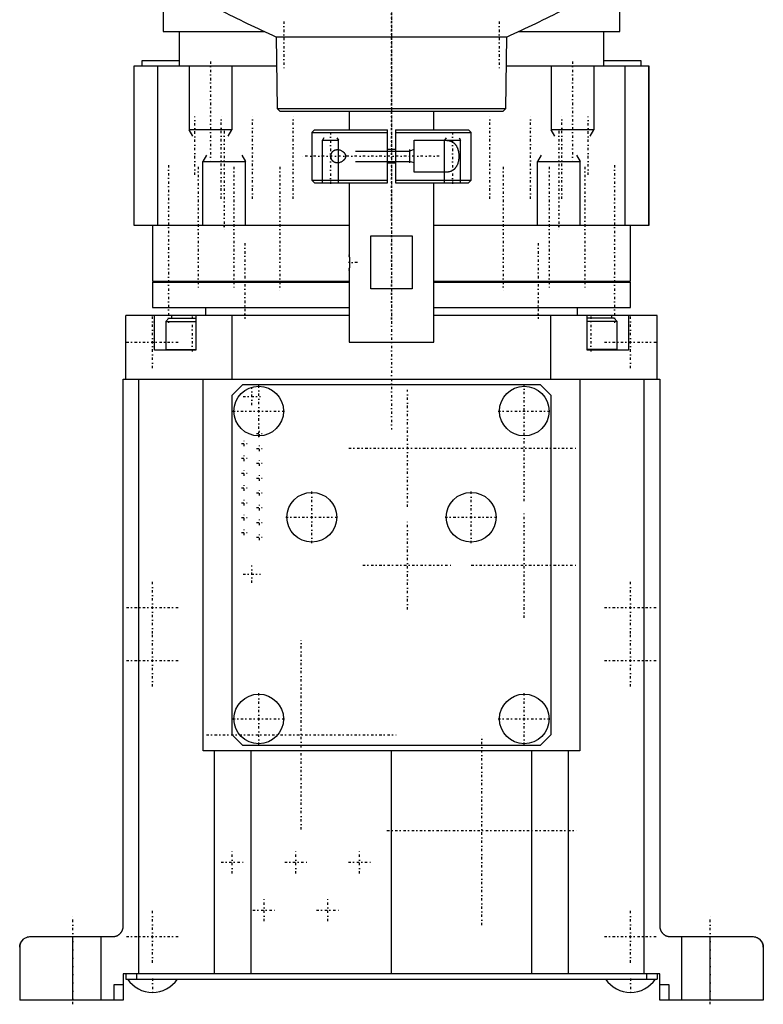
# Model space of a CAD drawing. Extents: x -70 to 70, y -1 to 546.
# Tile 1 of 3: x -70 to 70, y -1 to 185. Entities that reach past the tile are written whole.
import ezdxf

# ---------------------------------------------------------------- set-up
doc = ezdxf.new("R2010")
doc.units = 0
doc.linetypes.add('CENTER', pattern=[1.5, 0.45, -0.5, 0.05, -0.5])
for name, color, linetype in [('AM_0', 7, 'CONTINUOUS'), ('AM_10', 7, 'CONTINUOUS'), ('AM_7', 7, 'CENTER')]:
    doc.layers.add(name, color=color, linetype=linetype)

msp = doc.modelspace()

# ---------------------------------------------------------------- linework, layer by layer
at = {"layer": 'AM_0', "color": 7, "linetype": 'CONTINUOUS'}
for p, q in [((-43, 199.5), (-43, 182.5)), ((43, 182.5), (43, 199.5)), ((-43, 182.5), (-23.91, 182.5)), ((-40, 182.5), (-40, 176)), ((23.91, 182.5), (43, 182.5)), ((40, 176), (40, 182.5)), ((-21.74, 181.5), (-21.51, 168)), ((-21.74, 181.5), (21.74, 181.5)), ((21.51, 168), (21.74, 181.5)), ((-47, 177), (-47, 176)), ((-40.05, 177), (-47, 177)), ((47, 177), (40.05, 177)), ((47, 176), (47, 177)), ((-48.5, 176), (-48.5, 146)), ((-21.67, 176), (-48.5, 176)), ((-48.47, 146), (-48.47, 176)), ((-43.97, 146), (-43.97, 176)), ((48.5, 176), (21.67, 176)), ((43.97, 146), (43.97, 176)), ((48.47, 146), (48.47, 176)), ((48.5, 146), (48.5, 176)), ((-21.51, 168), (-21, 167.5)), ((-21.51, 168), (21.51, 168)), ((-21, 167.5), (21, 167.5)), ((-8, 167.5), (-8, 164)), ((8, 164), (8, 167.5)), ((21, 167.5), (21.51, 168)), ((-14.5, 164), (-15, 163.5)), ((-15, 163.5), (-15, 154.5)), ((-15, 163.5), (-0.75, 163.5)), ((-14.5, 164), (-0.75, 164)), ((-0.75, 154), (-0.75, 164)), ((0.75, 164), (14.5, 164)), ((0.75, 164), (0.75, 154)), ((0.75, 163.5), (15, 163.5)), ((15, 163.5), (14.5, 164)), ((15, 154.5), (15, 163.5)), ((4.25, 162), (10.2, 162)), ((4.25, 156), (4.25, 162)), ((0.75, 160.25), (-0.75, 160.25)), ((-0.75, 157.75), (0.75, 157.75)), ((10.2, 156), (4.25, 156)), ((-15, 154.5), (-14.5, 154)), ((-15, 154.5), (-0.75, 154.5)), ((-14.5, 154), (-0.75, 154)), ((-8, 154), (-8, 140.5)), ((0.75, 154.5), (15, 154.5)), ((0.75, 154), (14.5, 154)), ((8, 124), (8, 154)), ((14.5, 154), (15, 154.5)), ((-48.5, 146), (-8.01, 146)), ((-45, 146), (-45, 135.5)), ((8.01, 146), (48.5, 146)), ((45, 135.5), (45, 146)), ((-3.87, 144), (3.87, 144)), ((-3.87, 134), (-3.87, 144)), ((3.87, 144), (3.87, 134)), ((-8, 140.47), (-8, 140.5)), ((-7.98, 140.38), (-7.99, 140.43)), ((-7.95, 140.14), (-7.96, 140.23)), ((-8, 137.5), (-8, 137.53)), ((-8, 137.5), (-8, 124)), ((-7.99, 137.56), (-7.97, 137.67)), ((-7.96, 137.77), (-7.95, 137.87)), ((-45, 135.5), (-8, 135.5)), ((-40.98, 135.5), (-40.98, 135.3)), ((-35.87, 135.3), (-35.87, 135.5)), ((-35.13, 135.5), (-35.13, 135.3)), ((-29.51, 135.3), (-29.51, 135.5)), ((-28.46, 135.5), (-28.46, 135.3)), ((-21.14, 135.3), (-21.14, 135.5)), ((-19.85, 135.5), (-19.85, 135.3)), ((8, 135.5), (45, 135.5)), ((19.85, 135.3), (19.85, 135.5)), ((21.14, 135.5), (21.14, 135.3)), ((28.46, 135.3), (28.46, 135.5)), ((29.51, 135.5), (29.51, 135.3)), ((35.13, 135.3), (35.13, 135.5)), ((35.87, 135.5), (35.87, 135.3)), ((40.98, 135.3), (40.98, 135.5)), ((-45, 135.3), (-45, 130.5)), ((-45, 135.3), (-8, 135.3)), ((3.87, 134), (-3.87, 134)), ((8, 135.3), (45, 135.3)), ((45, 130.5), (45, 135.3)), ((-45, 130.5), (-8, 130.5)), ((-35, 130.5), (-35, 129)), ((8, 130.5), (45, 130.5)), ((35, 129), (35, 130.5)), ((-50, 117), (-50, 129)), ((-8, 129), (-50, 129)), ((-44.64, 122.5), (-44.64, 129)), ((-41.9, 128.5), (-42.5, 127.9)), ((-41.9, 128.5), (-36.86, 128.5)), ((-41.39, 129), (-41.39, 128.5)), ((-36.86, 129), (-36.86, 122.5)), ((-30, 117), (-30, 129)), ((50, 129), (8, 129)), ((30, 117), (30, 129)), ((36.86, 122.5), (36.86, 129)), ((41.9, 128.5), (36.86, 128.5)), ((41.39, 129), (41.39, 128.5)), ((42.5, 127.9), (41.9, 128.5)), ((44.64, 129), (44.64, 122.5)), ((50, 117), (50, 129)), ((-42.5, 127.9), (-42.5, 122.6)), ((-42.5, 127.9), (-36.86, 127.9)), ((42.5, 127.9), (36.86, 127.9)), ((42.5, 122.6), (42.5, 127.9)), ((-36.86, 122.5), (-44.64, 122.5)), ((-42.5, 122.6), (-36.86, 122.6)), ((-8, 124), (8, 124)), ((42.5, 122.6), (36.86, 122.6)), ((44.64, 122.5), (36.86, 122.5)), ((-50.5, 14), (-50.5, 117)), ((-50.5, 117), (50.5, 117)), ((-47.59, 5), (-47.59, 117)), ((-35.44, 47), (-35.44, 117)), ((35.44, 117), (35.44, 47)), ((47.59, 5), (47.59, 117)), ((50.5, 117), (50.5, 14)), ((-30, 114), (-28, 116)), ((-28, 116), (28, 116)), ((28, 116), (30, 114)), ((-30, 50), (-30, 114)), ((30, 114), (30, 50)), ((-28, 48), (-30, 50)), ((30, 50), (28, 48)), ((35.44, 47), (-35.44, 47)), ((-33.3, 5), (-33.3, 47)), ((28, 48), (-28, 48)), ((-26.42, 5), (-26.42, 47)), ((0, 5), (0, 47)), ((26.42, 5), (26.42, 47)), ((33.3, 5), (33.3, 47)), ((-68, 12), (-52.5, 12)), ((-60, 0), (-60, 12)), ((-54.64, 0), (-54.64, 12)), ((52.5, 12), (68, 12)), ((54.64, 0), (54.64, 12)), ((60, 0), (60, 12)), ((-70, 10), (-70, 0)), ((-69.99, 10), (-70, 10)), ((70, 10), (69.99, 10)), ((70, 10), (70, 0)), ((-50.5, 5), (-50.5, 0)), ((50.5, 5), (-50.5, 5)), ((-50, 5), (-50, 4)), ((-50, 4), (50, 4)), ((-48, 5), (-48, 4)), ((48, 5), (48, 4)), ((50, 5), (50, 4)), ((50.5, 0), (50.5, 5)), ((-52.21, 0), (-52.21, 3)), ((-52.21, 3), (-50.5, 3)), ((50.5, 3), (52.21, 3)), ((52.21, 3), (52.21, 0)), ((-50.5, 0), (-70, 0)), ((70, 0), (50.5, 0))]:
    msp.add_line(p, q, dxfattribs=at)
for points in [[(10.2, 162, 0), (10.23, 162, 0), (10.31, 162, 0), (10.38, 162, 0), (10.41, 161.99, 0), (10.45, 161.99, 0), (10.52, 161.98, 0), (10.59, 161.98, 0), (10.67, 161.97, 0), (10.74, 161.95, 0), (10.81, 161.94, 0), (10.84, 161.93, 0), (10.88, 161.92, 0), (10.95, 161.91, 0), (11.02, 161.88, 0), (11.09, 161.86, 0), (11.16, 161.84, 0), (11.22, 161.81, 0), (11.26, 161.8, 0), (11.29, 161.78, 0), (11.35, 161.75, 0), (11.42, 161.72, 0), (11.45, 161.7, 0), (11.48, 161.68, 0), (11.54, 161.64, 0), (11.6, 161.6, 0), (11.63, 161.58, 0), (11.66, 161.56, 0), (11.72, 161.51, 0), (11.77, 161.47, 0), (11.83, 161.42, 0), (11.88, 161.37, 0), (11.93, 161.31, 0), (11.96, 161.28, 0), (11.98, 161.26, 0), (12.03, 161.2, 0), (12.08, 161.14, 0), (12.12, 161.07, 0), (12.17, 161.01, 0), (12.21, 160.94, 0), (12.23, 160.91, 0), (12.25, 160.87, 0), (12.29, 160.8, 0), (12.33, 160.73, 0), (12.36, 160.65, 0), (12.4, 160.57, 0), (12.43, 160.48, 0), (12.45, 160.44, 0), (12.46, 160.4, 0), (12.49, 160.31, 0), (12.52, 160.22, 0), (12.55, 160.13, 0), (12.57, 160.03, 0), (12.59, 159.94, 0), (12.6, 159.89, 0), (12.61, 159.84, 0), (12.63, 159.74, 0), (12.64, 159.64, 0), (12.66, 159.55, 0), (12.67, 159.45, 0), (12.68, 159.35, 0), (12.68, 159.3, 0), (12.68, 159.25, 0), (12.69, 159.15, 0), (12.69, 159.05, 0), (12.69, 159, 0), (12.69, 158.95, 0), (12.69, 158.85, 0), (12.68, 158.75, 0), (12.68, 158.7, 0), (12.68, 158.65, 0), (12.67, 158.55, 0), (12.66, 158.45, 0), (12.64, 158.36, 0), (12.63, 158.26, 0), (12.61, 158.16, 0), (12.6, 158.11, 0), (12.59, 158.06, 0), (12.57, 157.97, 0), (12.55, 157.87, 0), (12.52, 157.78, 0), (12.49, 157.69, 0), (12.46, 157.6, 0), (12.45, 157.56, 0), (12.43, 157.52, 0), (12.4, 157.43, 0), (12.36, 157.35, 0), (12.33, 157.27, 0), (12.29, 157.2, 0), (12.25, 157.13, 0), (12.23, 157.09, 0), (12.21, 157.06, 0), (12.17, 156.99, 0), (12.12, 156.93, 0), (12.08, 156.86, 0), (12.03, 156.8, 0), (11.98, 156.74, 0), (11.96, 156.72, 0), (11.93, 156.69, 0), (11.88, 156.63, 0), (11.83, 156.58, 0), (11.77, 156.53, 0), (11.72, 156.49, 0), (11.66, 156.44, 0), (11.63, 156.42, 0), (11.6, 156.4, 0), (11.54, 156.36, 0), (11.48, 156.32, 0), (11.45, 156.3, 0), (11.42, 156.28, 0), (11.35, 156.25, 0), (11.29, 156.22, 0), (11.26, 156.2, 0), (11.22, 156.19, 0), (11.16, 156.16, 0), (11.09, 156.14, 0), (11.02, 156.12, 0), (10.95, 156.09, 0), (10.88, 156.08, 0), (10.84, 156.07, 0), (10.81, 156.06, 0), (10.74, 156.05, 0), (10.67, 156.03, 0), (10.59, 156.02, 0), (10.52, 156.02, 0), (10.45, 156.01, 0), (10.41, 156.01, 0), (10.38, 156, 0), (10.31, 156, 0), (10.23, 156, 0), (10.2, 156, 0)], [(-10.2, 157.75, 0), (-10.21, 157.75, 0), (-10.24, 157.75, 0), (-10.28, 157.75, 0), (-10.29, 157.75, 0), (-10.31, 157.75, 0), (-10.34, 157.76, 0), (-10.37, 157.76, 0), (-10.4, 157.76, 0), (-10.43, 157.77, 0), (-10.47, 157.78, 0), (-10.48, 157.78, 0), (-10.5, 157.78, 0), (-10.53, 157.79, 0), (-10.56, 157.8, 0), (-10.59, 157.81, 0), (-10.62, 157.82, 0), (-10.65, 157.83, 0), (-10.67, 157.84, 0), (-10.68, 157.84, 0), (-10.71, 157.86, 0), (-10.74, 157.87, 0), (-10.76, 157.88, 0), (-10.77, 157.88, 0), (-10.8, 157.9, 0), (-10.83, 157.92, 0), (-10.84, 157.92, 0), (-10.86, 157.93, 0), (-10.89, 157.95, 0), (-10.91, 157.97, 0), (-10.94, 157.99, 0), (-10.97, 158.01, 0), (-10.99, 158.03, 0), (-11.01, 158.05, 0), (-11.02, 158.06, 0), (-11.04, 158.08, 0), (-11.07, 158.11, 0), (-11.09, 158.13, 0), (-11.11, 158.16, 0), (-11.13, 158.18, 0), (-11.14, 158.2, 0), (-11.15, 158.21, 0), (-11.18, 158.24, 0), (-11.2, 158.27, 0), (-11.22, 158.31, 0), (-11.23, 158.34, 0), (-11.25, 158.37, 0), (-11.26, 158.39, 0), (-11.27, 158.41, 0), (-11.29, 158.45, 0), (-11.3, 158.48, 0), (-11.32, 158.52, 0), (-11.33, 158.56, 0), (-11.34, 158.6, 0), (-11.35, 158.62, 0), (-11.35, 158.64, 0), (-11.36, 158.68, 0), (-11.37, 158.72, 0), (-11.38, 158.77, 0), (-11.39, 158.81, 0), (-11.39, 158.85, 0), (-11.39, 158.87, 0), (-11.4, 158.89, 0), (-11.4, 158.94, 0), (-11.4, 158.98, 0), (-11.4, 159, 0), (-11.4, 159.02, 0), (-11.4, 159.06, 0), (-11.4, 159.11, 0), (-11.39, 159.13, 0), (-11.39, 159.15, 0), (-11.39, 159.19, 0), (-11.38, 159.23, 0), (-11.37, 159.28, 0), (-11.36, 159.32, 0), (-11.35, 159.36, 0), (-11.35, 159.38, 0), (-11.34, 159.4, 0), (-11.33, 159.44, 0), (-11.32, 159.48, 0), (-11.3, 159.52, 0), (-11.29, 159.55, 0), (-11.27, 159.59, 0), (-11.26, 159.61, 0), (-11.25, 159.63, 0), (-11.23, 159.66, 0), (-11.22, 159.69, 0), (-11.2, 159.73, 0), (-11.18, 159.76, 0), (-11.15, 159.79, 0), (-11.14, 159.8, 0), (-11.13, 159.82, 0), (-11.11, 159.84, 0), (-11.09, 159.87, 0), (-11.07, 159.89, 0), (-11.04, 159.92, 0), (-11.02, 159.94, 0), (-11.01, 159.95, 0), (-10.99, 159.97, 0), (-10.97, 159.99, 0), (-10.94, 160.01, 0), (-10.91, 160.03, 0), (-10.89, 160.05, 0), (-10.86, 160.07, 0), (-10.84, 160.08, 0), (-10.83, 160.08, 0), (-10.8, 160.1, 0), (-10.77, 160.12, 0), (-10.76, 160.12, 0), (-10.74, 160.13, 0), (-10.71, 160.14, 0), (-10.68, 160.16, 0), (-10.67, 160.16, 0), (-10.65, 160.17, 0), (-10.62, 160.18, 0), (-10.59, 160.19, 0), (-10.56, 160.2, 0), (-10.53, 160.21, 0), (-10.5, 160.22, 0), (-10.48, 160.22, 0), (-10.47, 160.22, 0), (-10.43, 160.23, 0), (-10.4, 160.24, 0), (-10.37, 160.24, 0), (-10.34, 160.24, 0), (-10.31, 160.25, 0), (-10.29, 160.25, 0), (-10.28, 160.25, 0), (-10.24, 160.25, 0), (-10.21, 160.25, 0), (-10.2, 160.25, 0)], [(-10.2, 160.25, 0), (-10.15, 160.25, 0), (-10.04, 160.24, 0), (-9.94, 160.23, 0), (-9.88, 160.22, 0), (-9.83, 160.21, 0), (-9.72, 160.18, 0), (-9.61, 160.14, 0), (-9.5, 160.09, 0), (-9.4, 160.04, 0), (-9.3, 159.98, 0), (-9.25, 159.95, 0), (-9.2, 159.92, 0), (-9.14, 159.87, 0), (-9.13, 159.86, 0), (-9.11, 159.85, 0), (-9.1, 159.84, 0), (-9.1, 159.84, 0), (-9.08, 159.82, 0), (-9.07, 159.81, 0), (-9.05, 159.8, 0), (-9.04, 159.78, 0), (-9.02, 159.77, 0), (-9.01, 159.76, 0), (-9.01, 159.76, 0), (-8.99, 159.74, 0), (-8.98, 159.73, 0), (-8.96, 159.71, 0), (-8.95, 159.7, 0), (-8.93, 159.68, 0), (-8.93, 159.67, 0), (-8.92, 159.66, 0), (-8.91, 159.65, 0), (-8.89, 159.63, 0), (-8.88, 159.61, 0), (-8.87, 159.6, 0), (-8.85, 159.58, 0), (-8.85, 159.57, 0), (-8.84, 159.56, 0), (-8.83, 159.54, 0), (-8.82, 159.52, 0), (-8.8, 159.5, 0), (-8.79, 159.48, 0), (-8.78, 159.46, 0), (-8.78, 159.45, 0), (-8.77, 159.45, 0), (-8.76, 159.43, 0), (-8.75, 159.4, 0), (-8.75, 159.39, 0), (-8.74, 159.38, 0), (-8.73, 159.36, 0), (-8.72, 159.34, 0), (-8.72, 159.33, 0), (-8.72, 159.32, 0), (-8.71, 159.3, 0), (-8.7, 159.28, 0), (-8.69, 159.26, 0), (-8.69, 159.24, 0), (-8.68, 159.21, 0), (-8.68, 159.2, 0), (-8.68, 159.19, 0), (-8.67, 159.17, 0), (-8.67, 159.15, 0), (-8.67, 159.12, 0), (-8.66, 159.1, 0), (-8.66, 159.08, 0), (-8.66, 159.07, 0), (-8.66, 159.06, 0), (-8.66, 159.03, 0), (-8.66, 159.01, 0), (-8.66, 159, 0)], [(-8.66, 159, 0), (-8.66, 158.99, 0), (-8.66, 158.97, 0), (-8.66, 158.94, 0), (-8.66, 158.93, 0), (-8.66, 158.92, 0), (-8.66, 158.9, 0), (-8.67, 158.88, 0), (-8.67, 158.85, 0), (-8.67, 158.83, 0), (-8.68, 158.81, 0), (-8.68, 158.8, 0), (-8.68, 158.79, 0), (-8.69, 158.76, 0), (-8.69, 158.74, 0), (-8.7, 158.72, 0), (-8.71, 158.7, 0), (-8.72, 158.68, 0), (-8.72, 158.67, 0), (-8.72, 158.66, 0), (-8.73, 158.64, 0), (-8.74, 158.62, 0), (-8.75, 158.61, 0), (-8.75, 158.6, 0), (-8.76, 158.57, 0), (-8.77, 158.55, 0), (-8.78, 158.55, 0), (-8.78, 158.54, 0), (-8.79, 158.52, 0), (-8.8, 158.5, 0), (-8.82, 158.48, 0), (-8.83, 158.46, 0), (-8.84, 158.44, 0), (-8.85, 158.43, 0), (-8.85, 158.42, 0), (-8.87, 158.4, 0), (-8.88, 158.39, 0), (-8.89, 158.37, 0), (-8.91, 158.35, 0), (-8.92, 158.34, 0), (-8.93, 158.33, 0), (-8.93, 158.32, 0), (-8.95, 158.3, 0), (-8.96, 158.29, 0), (-8.98, 158.27, 0), (-8.99, 158.26, 0), (-9.01, 158.24, 0), (-9.01, 158.24, 0), (-9.02, 158.23, 0), (-9.04, 158.22, 0), (-9.05, 158.2, 0), (-9.07, 158.19, 0), (-9.08, 158.18, 0), (-9.1, 158.16, 0), (-9.1, 158.16, 0), (-9.11, 158.15, 0), (-9.13, 158.14, 0), (-9.14, 158.13, 0), (-9.2, 158.08, 0), (-9.25, 158.05, 0), (-9.3, 158.02, 0), (-9.4, 157.96, 0), (-9.5, 157.91, 0), (-9.61, 157.86, 0), (-9.72, 157.82, 0), (-9.83, 157.79, 0), (-9.88, 157.78, 0), (-9.94, 157.77, 0), (-10.04, 157.76, 0), (-10.15, 157.75, 0), (-10.2, 157.75, 0)], [(-8, 140.5, 0), (-8, 140.5, 0), (-8, 140.5, 0), (-8, 140.5, 0), (-8, 140.49, 0), (-8, 140.49, 0), (-8, 140.49, 0), (-8, 140.48, 0), (-8, 140.47, 0), (-7.99, 140.46, 0), (-7.99, 140.45, 0), (-7.99, 140.45, 0), (-7.99, 140.44, 0), (-7.99, 140.43, 0), (-7.99, 140.41, 0), (-7.98, 140.39, 0), (-7.98, 140.38, 0), (-7.98, 140.36, 0), (-7.98, 140.35, 0), (-7.98, 140.34, 0), (-7.97, 140.32, 0), (-7.97, 140.3, 0), (-7.97, 140.28, 0), (-7.97, 140.27, 0), (-7.96, 140.25, 0), (-7.96, 140.22, 0), (-7.96, 140.21, 0), (-7.96, 140.2, 0), (-7.95, 140.17, 0), (-7.95, 140.14, 0), (-7.95, 140.11, 0), (-7.94, 140.09, 0), (-7.94, 140.06, 0), (-7.94, 140.04, 0), (-7.94, 140.03, 0), (-7.93, 139.99, 0), (-7.93, 139.96, 0), (-7.93, 139.93, 0), (-7.92, 139.9, 0), (-7.92, 139.86, 0), (-7.92, 139.84, 0), (-7.92, 139.83, 0), (-7.91, 139.79, 0), (-7.91, 139.75, 0), (-7.91, 139.71, 0), (-7.9, 139.68, 0), (-7.9, 139.64, 0), (-7.9, 139.62, 0), (-7.9, 139.6, 0), (-7.9, 139.56, 0), (-7.89, 139.52, 0), (-7.89, 139.48, 0), (-7.89, 139.43, 0), (-7.89, 139.39, 0), (-7.89, 139.37, 0), (-7.89, 139.35, 0), (-7.89, 139.31, 0), (-7.88, 139.27, 0), (-7.88, 139.23, 0), (-7.88, 139.18, 0), (-7.88, 139.14, 0), (-7.88, 139.12, 0), (-7.88, 139.1, 0), (-7.88, 139.06, 0), (-7.88, 139.02, 0), (-7.88, 139, 0), (-7.88, 138.98, 0), (-7.88, 138.94, 0), (-7.88, 138.9, 0), (-7.88, 138.88, 0), (-7.88, 138.86, 0), (-7.88, 138.81, 0), (-7.88, 138.77, 0), (-7.88, 138.73, 0), (-7.89, 138.69, 0), (-7.89, 138.65, 0), (-7.89, 138.63, 0), (-7.89, 138.61, 0), (-7.89, 138.56, 0), (-7.89, 138.52, 0), (-7.89, 138.48, 0), (-7.9, 138.44, 0), (-7.9, 138.4, 0), (-7.9, 138.38, 0), (-7.9, 138.36, 0), (-7.9, 138.32, 0), (-7.91, 138.28, 0), (-7.91, 138.25, 0), (-7.91, 138.21, 0), (-7.92, 138.17, 0), (-7.92, 138.16, 0), (-7.92, 138.14, 0), (-7.92, 138.1, 0), (-7.93, 138.07, 0), (-7.93, 138.04, 0), (-7.93, 138, 0), (-7.94, 137.97, 0), (-7.94, 137.96, 0), (-7.94, 137.94, 0), (-7.94, 137.91, 0), (-7.95, 137.89, 0), (-7.95, 137.86, 0), (-7.95, 137.83, 0), (-7.96, 137.8, 0), (-7.96, 137.79, 0), (-7.96, 137.78, 0), (-7.96, 137.75, 0), (-7.97, 137.73, 0), (-7.97, 137.71, 0), (-7.97, 137.7, 0), (-7.97, 137.68, 0), (-7.98, 137.66, 0), (-7.98, 137.65, 0), (-7.98, 137.64, 0), (-7.98, 137.62, 0), (-7.98, 137.6, 0), (-7.99, 137.59, 0), (-7.99, 137.57, 0), (-7.99, 137.56, 0), (-7.99, 137.55, 0), (-7.99, 137.55, 0), (-7.99, 137.54, 0), (-8, 137.53, 0), (-8, 137.52, 0), (-8, 137.51, 0), (-8, 137.51, 0), (-8, 137.51, 0), (-8, 137.5, 0), (-8, 137.5, 0), (-8, 137.5, 0), (-8, 137.5, 0)], [(-52.5, 12, 0), (-52.49, 12, 0), (-52.46, 12, 0), (-52.43, 12, 0), (-52.42, 12, 0), (-52.4, 12, 0), (-52.37, 12, 0), (-52.34, 12.01, 0), (-52.32, 12.01, 0), (-52.29, 12.01, 0), (-52.26, 12.01, 0), (-52.24, 12.02, 0), (-52.23, 12.02, 0), (-52.2, 12.02, 0), (-52.17, 12.03, 0), (-52.15, 12.03, 0), (-52.12, 12.04, 0), (-52.09, 12.04, 0), (-52.07, 12.05, 0), (-52.06, 12.05, 0), (-52.03, 12.06, 0), (-52, 12.06, 0), (-51.99, 12.07, 0), (-51.97, 12.07, 0), (-51.95, 12.08, 0), (-51.92, 12.09, 0), (-51.9, 12.09, 0), (-51.89, 12.1, 0), (-51.86, 12.1, 0), (-51.83, 12.11, 0), (-51.81, 12.12, 0), (-51.78, 12.13, 0), (-51.75, 12.14, 0), (-51.74, 12.15, 0), (-51.73, 12.16, 0), (-51.7, 12.17, 0), (-51.67, 12.18, 0), (-51.65, 12.19, 0), (-51.62, 12.2, 0), (-51.59, 12.22, 0), (-51.58, 12.22, 0), (-51.57, 12.23, 0), (-51.54, 12.24, 0), (-51.52, 12.26, 0), (-51.49, 12.27, 0), (-51.47, 12.29, 0), (-51.44, 12.3, 0), (-51.43, 12.31, 0), (-51.42, 12.32, 0), (-51.39, 12.33, 0), (-51.37, 12.35, 0), (-51.34, 12.37, 0), (-51.32, 12.38, 0), (-51.3, 12.4, 0), (-51.29, 12.41, 0), (-51.28, 12.42, 0), (-51.25, 12.44, 0), (-51.23, 12.45, 0), (-51.21, 12.47, 0), (-51.19, 12.49, 0), (-51.17, 12.51, 0), (-51.16, 12.52, 0), (-51.15, 12.53, 0), (-51.12, 12.55, 0), (-51.1, 12.57, 0), (-51.09, 12.58, 0), (-51.08, 12.59, 0), (-51.07, 12.61, 0), (-51.05, 12.63, 0), (-51.04, 12.64, 0), (-51.03, 12.65, 0), (-51.01, 12.67, 0), (-50.99, 12.69, 0), (-50.97, 12.71, 0), (-50.95, 12.73, 0), (-50.94, 12.75, 0), (-50.93, 12.77, 0), (-50.92, 12.78, 0), (-50.9, 12.8, 0), (-50.88, 12.82, 0), (-50.87, 12.85, 0), (-50.85, 12.87, 0), (-50.83, 12.9, 0), (-50.82, 12.91, 0), (-50.82, 12.92, 0), (-50.8, 12.94, 0), (-50.79, 12.97, 0), (-50.77, 13, 0), (-50.76, 13.02, 0), (-50.74, 13.05, 0), (-50.73, 13.06, 0), (-50.73, 13.07, 0), (-50.71, 13.1, 0), (-50.7, 13.13, 0), (-50.69, 13.15, 0), (-50.68, 13.18, 0), (-50.66, 13.21, 0), (-50.66, 13.22, 0), (-50.65, 13.24, 0), (-50.64, 13.26, 0), (-50.63, 13.29, 0), (-50.62, 13.32, 0), (-50.61, 13.35, 0), (-50.6, 13.38, 0), (-50.6, 13.39, 0), (-50.59, 13.4, 0), (-50.58, 13.43, 0), (-50.57, 13.46, 0), (-50.57, 13.48, 0), (-50.57, 13.49, 0), (-50.56, 13.52, 0), (-50.55, 13.55, 0), (-50.55, 13.56, 0), (-50.55, 13.58, 0), (-50.54, 13.61, 0), (-50.53, 13.64, 0), (-50.53, 13.67, 0), (-50.52, 13.69, 0), (-50.52, 13.72, 0), (-50.52, 13.74, 0), (-50.52, 13.75, 0), (-50.51, 13.78, 0), (-50.51, 13.81, 0), (-50.51, 13.84, 0), (-50.5, 13.87, 0), (-50.5, 13.9, 0), (-50.5, 13.91, 0), (-50.5, 13.93, 0), (-50.5, 13.96, 0), (-50.5, 13.99, 0), (-50.5, 14, 0)], [(50.5, 14, 0), (50.5, 13.99, 0), (50.5, 13.96, 0), (50.5, 13.93, 0), (50.5, 13.91, 0), (50.5, 13.9, 0), (50.5, 13.87, 0), (50.51, 13.84, 0), (50.51, 13.81, 0), (50.51, 13.78, 0), (50.52, 13.75, 0), (50.52, 13.74, 0), (50.52, 13.72, 0), (50.52, 13.69, 0), (50.53, 13.67, 0), (50.53, 13.64, 0), (50.54, 13.61, 0), (50.55, 13.58, 0), (50.55, 13.56, 0), (50.55, 13.55, 0), (50.56, 13.52, 0), (50.57, 13.49, 0), (50.57, 13.48, 0), (50.57, 13.46, 0), (50.58, 13.43, 0), (50.59, 13.4, 0), (50.6, 13.39, 0), (50.6, 13.38, 0), (50.61, 13.35, 0), (50.62, 13.32, 0), (50.63, 13.29, 0), (50.64, 13.26, 0), (50.65, 13.24, 0), (50.66, 13.22, 0), (50.66, 13.21, 0), (50.68, 13.18, 0), (50.69, 13.15, 0), (50.7, 13.13, 0), (50.71, 13.1, 0), (50.73, 13.07, 0), (50.73, 13.06, 0), (50.74, 13.05, 0), (50.76, 13.02, 0), (50.77, 13, 0), (50.79, 12.97, 0), (50.8, 12.94, 0), (50.82, 12.92, 0), (50.82, 12.91, 0), (50.83, 12.9, 0), (50.85, 12.87, 0), (50.87, 12.85, 0), (50.88, 12.82, 0), (50.9, 12.8, 0), (50.92, 12.78, 0), (50.93, 12.77, 0), (50.94, 12.75, 0), (50.95, 12.73, 0), (50.97, 12.71, 0), (50.99, 12.69, 0), (51.01, 12.67, 0), (51.03, 12.65, 0), (51.04, 12.64, 0), (51.05, 12.63, 0), (51.07, 12.61, 0), (51.08, 12.59, 0), (51.09, 12.58, 0), (51.1, 12.57, 0), (51.12, 12.55, 0), (51.15, 12.53, 0), (51.16, 12.52, 0), (51.17, 12.51, 0), (51.19, 12.49, 0), (51.21, 12.47, 0), (51.23, 12.45, 0), (51.25, 12.44, 0), (51.28, 12.42, 0), (51.29, 12.41, 0), (51.3, 12.4, 0), (51.32, 12.38, 0), (51.34, 12.37, 0), (51.37, 12.35, 0), (51.39, 12.33, 0), (51.42, 12.32, 0), (51.43, 12.31, 0), (51.44, 12.3, 0), (51.47, 12.29, 0), (51.49, 12.27, 0), (51.52, 12.26, 0), (51.54, 12.24, 0), (51.57, 12.23, 0), (51.58, 12.22, 0), (51.59, 12.22, 0), (51.62, 12.2, 0), (51.65, 12.19, 0), (51.67, 12.18, 0), (51.7, 12.17, 0), (51.73, 12.16, 0), (51.74, 12.15, 0), (51.75, 12.14, 0), (51.78, 12.13, 0), (51.81, 12.12, 0), (51.83, 12.11, 0), (51.86, 12.1, 0), (51.89, 12.1, 0), (51.9, 12.09, 0), (51.92, 12.09, 0), (51.95, 12.08, 0), (51.97, 12.07, 0), (51.99, 12.07, 0), (52, 12.06, 0), (52.03, 12.06, 0), (52.06, 12.05, 0), (52.07, 12.05, 0), (52.09, 12.04, 0), (52.12, 12.04, 0), (52.15, 12.03, 0), (52.17, 12.03, 0), (52.2, 12.02, 0), (52.23, 12.02, 0), (52.24, 12.02, 0), (52.26, 12.01, 0), (52.29, 12.01, 0), (52.32, 12.01, 0), (52.34, 12.01, 0), (52.37, 12, 0), (52.4, 12, 0), (52.42, 12, 0), (52.43, 12, 0), (52.46, 12, 0), (52.49, 12, 0), (52.5, 12, 0)], [(-69.95, 10.44, 0), (-69.93, 10.51, 0), (-69.9, 10.63, 0), (-69.85, 10.76, 0), (-69.82, 10.82, 0), (-69.79, 10.88, 0), (-69.73, 11, 0), (-69.66, 11.12, 0), (-69.57, 11.23, 0), (-69.48, 11.34, 0), (-69.38, 11.45, 0), (-69.33, 11.5, 0), (-69.27, 11.54, 0), (-69.15, 11.63, 0), (-69.02, 11.72, 0), (-68.89, 11.79, 0), (-68.75, 11.86, 0), (-68.59, 11.91, 0), (-68.51, 11.93, 0), (-68.43, 11.95, 0), (-68.27, 11.98, 0), (-68.09, 12, 0), (-68, 12, 0)], [(-69.32, 11.5, 0), (-69.31, 11.52, 0), (-69.27, 11.55, 0), (-69.23, 11.57, 0), (-69.21, 11.59, 0)], [(68, 12, 0), (68.09, 12, 0), (68.27, 11.98, 0), (68.43, 11.95, 0), (68.51, 11.93, 0), (68.59, 11.91, 0), (68.75, 11.86, 0), (68.89, 11.79, 0), (69.02, 11.72, 0), (69.15, 11.63, 0), (69.27, 11.54, 0), (69.33, 11.5, 0), (69.38, 11.45, 0), (69.48, 11.34, 0), (69.57, 11.23, 0), (69.66, 11.12, 0), (69.73, 11, 0), (69.79, 10.88, 0), (69.82, 10.82, 0), (69.85, 10.76, 0), (69.9, 10.63, 0), (69.93, 10.51, 0), (69.95, 10.44, 0)], [(68.73, 11.86, 0), (68.75, 11.85, 0), (68.79, 11.84, 0), (68.82, 11.82, 0), (68.84, 11.82, 0), (68.86, 11.81, 0), (68.89, 11.79, 0), (68.93, 11.77, 0), (68.96, 11.75, 0), (68.99, 11.74, 0), (69.03, 11.72, 0), (69.04, 11.71, 0), (69.06, 11.7, 0), (69.09, 11.68, 0), (69.12, 11.65, 0), (69.16, 11.63, 0), (69.19, 11.61, 0), (69.22, 11.59, 0), (69.23, 11.57, 0), (69.25, 11.56, 0), (69.28, 11.54, 0), (69.31, 11.51, 0), (69.32, 11.5, 0)], [(-70, 10, 0), (-70, 10, 0), (-70, 10, 0), (-70, 10, 0), (-70, 10, 0), (-70, 10, 0), (-70, 10, 0), (-70, 10, 0), (-70, 10, 0), (-70, 10, 0), (-70, 10, 0), (-70, 10, 0), (-70, 10, 0), (-70, 10.01, 0), (-70, 10.01, 0), (-70, 10.01, 0), (-70, 10.01, 0), (-70, 10.01, 0), (-70, 10.01, 0), (-70, 10.01, 0), (-70, 10.01, 0), (-70, 10.02, 0), (-70, 10.02, 0), (-70, 10.02, 0), (-70, 10.02, 0), (-70, 10.02, 0), (-70, 10.02, 0), (-70, 10.02, 0), (-70, 10.03, 0), (-70, 10.03, 0), (-70, 10.03, 0), (-70, 10.03, 0), (-70, 10.04, 0), (-70, 10.04, 0), (-70, 10.04, 0), (-70, 10.04, 0), (-70, 10.05, 0), (-70, 10.05, 0), (-70, 10.05, 0), (-70, 10.06, 0), (-70, 10.06, 0), (-70, 10.06, 0), (-70, 10.06, 0), (-70, 10.07, 0), (-70, 10.07, 0), (-70, 10.07, 0), (-70, 10.08, 0), (-70, 10.08, 0), (-70, 10.08, 0), (-70, 10.09, 0), (-70, 10.09, 0), (-70, 10.09, 0), (-70, 10.1, 0), (-70, 10.1, 0), (-70, 10.11, 0), (-70, 10.11, 0), (-70, 10.11, 0), (-70, 10.12, 0), (-70, 10.12, 0), (-70, 10.13, 0), (-70, 10.13, 0), (-70, 10.13, 0), (-70, 10.14, 0), (-70, 10.14, 0), (-69.99, 10.15, 0), (-69.99, 10.15, 0), (-69.99, 10.15, 0), (-69.99, 10.16, 0), (-69.99, 10.16, 0), (-69.99, 10.16, 0), (-69.99, 10.17, 0), (-69.99, 10.17, 0), (-69.99, 10.18, 0), (-69.99, 10.18, 0), (-69.99, 10.19, 0), (-69.99, 10.19, 0), (-69.99, 10.2, 0), (-69.99, 10.2, 0), (-69.99, 10.21, 0), (-69.99, 10.21, 0), (-69.99, 10.22, 0), (-69.99, 10.22, 0), (-69.99, 10.23, 0), (-69.99, 10.23, 0), (-69.99, 10.24, 0), (-69.99, 10.24, 0), (-69.98, 10.25, 0), (-69.98, 10.25, 0), (-69.98, 10.26, 0), (-69.98, 10.27, 0), (-69.98, 10.27, 0), (-69.98, 10.27, 0), (-69.98, 10.28, 0), (-69.98, 10.29, 0), (-69.98, 10.29, 0), (-69.98, 10.3, 0), (-69.98, 10.31, 0), (-69.98, 10.31, 0), (-69.98, 10.31, 0), (-69.97, 10.32, 0), (-69.97, 10.33, 0), (-69.97, 10.34, 0), (-69.97, 10.34, 0), (-69.97, 10.35, 0), (-69.97, 10.35, 0), (-69.97, 10.36, 0), (-69.97, 10.36, 0), (-69.97, 10.37, 0), (-69.96, 10.37, 0), (-69.96, 10.38, 0), (-69.96, 10.38, 0), (-69.96, 10.39, 0), (-69.96, 10.4, 0), (-69.96, 10.4, 0), (-69.96, 10.41, 0), (-69.96, 10.41, 0), (-69.96, 10.42, 0), (-69.95, 10.43, 0), (-69.95, 10.43, 0), (-69.95, 10.44, 0), (-69.95, 10.44, 0), (-69.95, 10.45, 0), (-69.95, 10.46, 0), (-69.95, 10.46, 0), (-69.94, 10.47, 0), (-69.94, 10.48, 0), (-69.94, 10.48, 0), (-69.94, 10.48, 0), (-69.94, 10.49, 0), (-69.94, 10.5, 0), (-69.94, 10.5, 0)], [(-70, 10.13, 0), (-70, 10.14, 0), (-69.99, 10.16, 0), (-69.99, 10.17, 0), (-69.99, 10.18, 0), (-69.99, 10.19, 0), (-69.99, 10.21, 0), (-69.99, 10.23, 0), (-69.98, 10.25, 0), (-69.98, 10.27, 0), (-69.98, 10.29, 0), (-69.98, 10.3, 0), (-69.98, 10.31, 0), (-69.97, 10.33, 0), (-69.97, 10.35, 0), (-69.96, 10.38, 0), (-69.96, 10.4, 0), (-69.95, 10.42, 0), (-69.95, 10.43, 0), (-69.95, 10.44, 0), (-69.94, 10.47, 0), (-69.94, 10.49, 0), (-69.94, 10.5, 0)], [(-70, 10, 0), (-70, 10, 0), (-70, 10, 0), (-70, 10, 0), (-70, 10.01, 0), (-70, 10.01, 0), (-70, 10.01, 0), (-70, 10.01, 0), (-70, 10.02, 0), (-70, 10.02, 0), (-70, 10.03, 0), (-70, 10.03, 0), (-70, 10.03, 0), (-70, 10.04, 0), (-70, 10.05, 0), (-70, 10.05, 0), (-70, 10.06, 0), (-70, 10.07, 0), (-70, 10.07, 0), (-70, 10.08, 0), (-70, 10.09, 0), (-70, 10.1, 0), (-70, 10.1, 0)], [(-69.95, 10.44, 0), (-69.95, 10.44, 0), (-69.95, 10.43, 0), (-69.95, 10.43, 0), (-69.95, 10.42, 0), (-69.95, 10.42, 0), (-69.95, 10.41, 0), (-69.95, 10.41, 0), (-69.95, 10.4, 0), (-69.95, 10.39, 0), (-69.95, 10.39, 0), (-69.95, 10.38, 0), (-69.95, 10.38, 0), (-69.95, 10.37, 0), (-69.95, 10.37, 0), (-69.95, 10.36, 0), (-69.95, 10.35, 0), (-69.95, 10.35, 0), (-69.95, 10.34, 0), (-69.95, 10.34, 0), (-69.95, 10.33, 0), (-69.95, 10.33, 0), (-69.95, 10.32, 0), (-69.95, 10.32, 0), (-69.95, 10.32, 0), (-69.95, 10.31, 0), (-69.95, 10.31, 0), (-69.95, 10.3, 0), (-69.95, 10.3, 0), (-69.95, 10.29, 0), (-69.95, 10.28, 0), (-69.95, 10.28, 0), (-69.96, 10.27, 0), (-69.96, 10.27, 0), (-69.96, 10.27, 0), (-69.96, 10.26, 0), (-69.96, 10.25, 0), (-69.96, 10.25, 0), (-69.96, 10.24, 0), (-69.96, 10.24, 0), (-69.96, 10.23, 0), (-69.96, 10.23, 0), (-69.96, 10.22, 0), (-69.96, 10.22, 0), (-69.96, 10.21, 0), (-69.96, 10.21, 0), (-69.96, 10.2, 0), (-69.96, 10.2, 0), (-69.96, 10.2, 0), (-69.96, 10.19, 0), (-69.96, 10.19, 0), (-69.96, 10.18, 0), (-69.96, 10.18, 0), (-69.96, 10.17, 0), (-69.96, 10.17, 0), (-69.96, 10.17, 0), (-69.96, 10.16, 0), (-69.96, 10.16, 0), (-69.96, 10.15, 0), (-69.96, 10.15, 0), (-69.96, 10.14, 0), (-69.96, 10.14, 0), (-69.96, 10.14, 0), (-69.96, 10.13, 0), (-69.97, 10.13, 0), (-69.97, 10.13, 0), (-69.97, 10.12, 0), (-69.97, 10.12, 0), (-69.97, 10.12, 0), (-69.97, 10.11, 0), (-69.97, 10.11, 0), (-69.97, 10.11, 0), (-69.97, 10.1, 0), (-69.97, 10.1, 0), (-69.97, 10.1, 0), (-69.97, 10.09, 0), (-69.97, 10.09, 0), (-69.97, 10.09, 0), (-69.97, 10.08, 0), (-69.97, 10.08, 0), (-69.97, 10.08, 0), (-69.97, 10.07, 0), (-69.97, 10.07, 0), (-69.97, 10.07, 0), (-69.97, 10.07, 0), (-69.97, 10.06, 0), (-69.97, 10.06, 0), (-69.97, 10.06, 0), (-69.97, 10.05, 0), (-69.97, 10.05, 0), (-69.97, 10.05, 0), (-69.97, 10.05, 0), (-69.98, 10.04, 0), (-69.98, 10.04, 0), (-69.98, 10.04, 0), (-69.98, 10.04, 0), (-69.98, 10.03, 0), (-69.98, 10.03, 0), (-69.98, 10.03, 0), (-69.98, 10.03, 0), (-69.98, 10.03, 0), (-69.98, 10.02, 0), (-69.98, 10.02, 0), (-69.98, 10.02, 0), (-69.98, 10.02, 0), (-69.98, 10.02, 0), (-69.98, 10.02, 0), (-69.98, 10.02, 0), (-69.98, 10.01, 0), (-69.98, 10.01, 0), (-69.98, 10.01, 0), (-69.98, 10.01, 0), (-69.98, 10.01, 0), (-69.98, 10.01, 0), (-69.98, 10.01, 0), (-69.98, 10.01, 0), (-69.98, 10.01, 0), (-69.98, 10, 0), (-69.98, 10, 0), (-69.98, 10, 0), (-69.98, 10, 0), (-69.98, 10, 0), (-69.99, 10, 0), (-69.99, 10, 0), (-69.99, 10, 0), (-69.99, 10, 0), (-69.99, 10, 0), (-69.99, 10, 0), (-69.99, 10, 0), (-69.99, 10, 0), (-69.99, 10, 0)], [(69.94, 10.5, 0), (69.94, 10.5, 0), (69.94, 10.49, 0), (69.94, 10.48, 0), (69.94, 10.48, 0), (69.94, 10.48, 0), (69.94, 10.47, 0), (69.95, 10.46, 0), (69.95, 10.46, 0), (69.95, 10.45, 0), (69.95, 10.44, 0), (69.95, 10.44, 0), (69.95, 10.43, 0), (69.95, 10.43, 0), (69.96, 10.42, 0), (69.96, 10.41, 0), (69.96, 10.41, 0), (69.96, 10.4, 0), (69.96, 10.4, 0), (69.96, 10.39, 0), (69.96, 10.38, 0), (69.96, 10.38, 0), (69.96, 10.37, 0), (69.97, 10.37, 0), (69.97, 10.36, 0), (69.97, 10.36, 0), (69.97, 10.35, 0), (69.97, 10.35, 0), (69.97, 10.34, 0), (69.97, 10.34, 0), (69.97, 10.33, 0), (69.97, 10.32, 0), (69.98, 10.31, 0), (69.98, 10.31, 0), (69.98, 10.31, 0), (69.98, 10.3, 0), (69.98, 10.29, 0), (69.98, 10.29, 0), (69.98, 10.28, 0), (69.98, 10.27, 0), (69.98, 10.27, 0), (69.98, 10.27, 0), (69.98, 10.26, 0), (69.98, 10.25, 0), (69.98, 10.25, 0), (69.99, 10.24, 0), (69.99, 10.24, 0), (69.99, 10.23, 0), (69.99, 10.23, 0), (69.99, 10.22, 0), (69.99, 10.22, 0), (69.99, 10.21, 0), (69.99, 10.21, 0), (69.99, 10.2, 0), (69.99, 10.2, 0), (69.99, 10.19, 0), (69.99, 10.19, 0), (69.99, 10.18, 0), (69.99, 10.18, 0), (69.99, 10.17, 0), (69.99, 10.17, 0), (69.99, 10.16, 0), (69.99, 10.16, 0), (69.99, 10.16, 0), (69.99, 10.15, 0), (69.99, 10.15, 0), (69.99, 10.15, 0), (70, 10.14, 0), (70, 10.14, 0), (70, 10.13, 0), (70, 10.13, 0), (70, 10.13, 0), (70, 10.12, 0), (70, 10.12, 0), (70, 10.11, 0), (70, 10.11, 0), (70, 10.11, 0), (70, 10.1, 0), (70, 10.1, 0), (70, 10.09, 0), (70, 10.09, 0), (70, 10.09, 0), (70, 10.08, 0), (70, 10.08, 0), (70, 10.08, 0), (70, 10.07, 0), (70, 10.07, 0), (70, 10.07, 0), (70, 10.06, 0), (70, 10.06, 0), (70, 10.06, 0), (70, 10.06, 0), (70, 10.05, 0), (70, 10.05, 0), (70, 10.05, 0), (70, 10.04, 0), (70, 10.04, 0), (70, 10.04, 0), (70, 10.04, 0), (70, 10.03, 0), (70, 10.03, 0), (70, 10.03, 0), (70, 10.03, 0), (70, 10.02, 0), (70, 10.02, 0), (70, 10.02, 0), (70, 10.02, 0), (70, 10.02, 0), (70, 10.02, 0), (70, 10.02, 0), (70, 10.01, 0), (70, 10.01, 0), (70, 10.01, 0), (70, 10.01, 0), (70, 10.01, 0), (70, 10.01, 0), (70, 10.01, 0), (70, 10.01, 0), (70, 10, 0), (70, 10, 0), (70, 10, 0), (70, 10, 0), (70, 10, 0), (70, 10, 0), (70, 10, 0), (70, 10, 0), (70, 10, 0), (70, 10, 0), (70, 10, 0), (70, 10, 0), (70, 10, 0)], [(69.94, 10.5, 0), (69.94, 10.49, 0), (69.94, 10.47, 0), (69.95, 10.46, 0), (69.95, 10.45, 0), (69.95, 10.44, 0), (69.95, 10.42, 0), (69.96, 10.41, 0), (69.96, 10.39, 0), (69.97, 10.37, 0), (69.97, 10.35, 0), (69.97, 10.35, 0), (69.97, 10.34, 0), (69.97, 10.32, 0), (69.98, 10.3, 0), (69.98, 10.29, 0), (69.98, 10.27, 0), (69.98, 10.26, 0), (69.98, 10.25, 0), (69.99, 10.24, 0), (69.99, 10.23, 0), (69.99, 10.21, 0), (69.99, 10.2, 0)], [(69.99, 10, 0), (69.99, 10, 0), (69.99, 10, 0), (69.99, 10, 0), (69.99, 10, 0), (69.99, 10, 0), (69.99, 10, 0), (69.99, 10, 0), (69.99, 10, 0), (69.98, 10, 0), (69.98, 10, 0), (69.98, 10, 0), (69.98, 10, 0), (69.98, 10, 0), (69.98, 10.01, 0), (69.98, 10.01, 0), (69.98, 10.01, 0), (69.98, 10.01, 0), (69.98, 10.01, 0), (69.98, 10.01, 0), (69.98, 10.01, 0), (69.98, 10.01, 0), (69.98, 10.01, 0), (69.98, 10.02, 0), (69.98, 10.02, 0), (69.98, 10.02, 0), (69.98, 10.02, 0), (69.98, 10.02, 0), (69.98, 10.02, 0), (69.98, 10.02, 0), (69.98, 10.03, 0), (69.98, 10.03, 0), (69.98, 10.03, 0), (69.98, 10.03, 0), (69.98, 10.03, 0), (69.98, 10.04, 0), (69.98, 10.04, 0), (69.98, 10.04, 0), (69.98, 10.04, 0), (69.97, 10.05, 0), (69.97, 10.05, 0), (69.97, 10.05, 0), (69.97, 10.05, 0), (69.97, 10.06, 0), (69.97, 10.06, 0), (69.97, 10.06, 0), (69.97, 10.07, 0), (69.97, 10.07, 0), (69.97, 10.07, 0), (69.97, 10.07, 0), (69.97, 10.08, 0), (69.97, 10.08, 0), (69.97, 10.08, 0), (69.97, 10.09, 0), (69.97, 10.09, 0), (69.97, 10.09, 0), (69.97, 10.1, 0), (69.97, 10.1, 0), (69.97, 10.1, 0), (69.97, 10.11, 0), (69.97, 10.11, 0), (69.97, 10.11, 0), (69.97, 10.12, 0), (69.97, 10.12, 0), (69.97, 10.12, 0), (69.97, 10.13, 0), (69.97, 10.13, 0), (69.96, 10.13, 0), (69.96, 10.14, 0), (69.96, 10.14, 0), (69.96, 10.14, 0), (69.96, 10.15, 0), (69.96, 10.15, 0), (69.96, 10.16, 0), (69.96, 10.16, 0), (69.96, 10.17, 0), (69.96, 10.17, 0), (69.96, 10.17, 0), (69.96, 10.18, 0), (69.96, 10.18, 0), (69.96, 10.19, 0), (69.96, 10.19, 0), (69.96, 10.2, 0), (69.96, 10.2, 0), (69.96, 10.2, 0), (69.96, 10.21, 0), (69.96, 10.21, 0), (69.96, 10.22, 0), (69.96, 10.22, 0), (69.96, 10.23, 0), (69.96, 10.23, 0), (69.96, 10.24, 0), (69.96, 10.24, 0), (69.96, 10.25, 0), (69.96, 10.25, 0), (69.96, 10.26, 0), (69.96, 10.27, 0), (69.96, 10.27, 0), (69.96, 10.27, 0), (69.95, 10.28, 0), (69.95, 10.28, 0), (69.95, 10.29, 0), (69.95, 10.3, 0), (69.95, 10.3, 0), (69.95, 10.31, 0), (69.95, 10.31, 0), (69.95, 10.32, 0), (69.95, 10.32, 0), (69.95, 10.32, 0), (69.95, 10.33, 0), (69.95, 10.33, 0), (69.95, 10.34, 0), (69.95, 10.34, 0), (69.95, 10.35, 0), (69.95, 10.35, 0), (69.95, 10.36, 0), (69.95, 10.37, 0), (69.95, 10.37, 0), (69.95, 10.38, 0), (69.95, 10.38, 0), (69.95, 10.39, 0), (69.95, 10.39, 0), (69.95, 10.4, 0), (69.95, 10.41, 0), (69.95, 10.41, 0), (69.95, 10.42, 0), (69.95, 10.42, 0), (69.95, 10.43, 0), (69.95, 10.43, 0), (69.95, 10.44, 0), (69.95, 10.44, 0)], [(69.99, 10.17, 0), (69.99, 10.16, 0), (70, 10.14, 0), (70, 10.13, 0), (70, 10.12, 0), (70, 10.11, 0), (70, 10.1, 0), (70, 10.08, 0), (70, 10.07, 0), (70, 10.06, 0), (70, 10.05, 0), (70, 10.04, 0), (70, 10.04, 0), (70, 10.03, 0), (70, 10.02, 0), (70, 10.02, 0), (70, 10.01, 0), (70, 10.01, 0), (70, 10, 0), (70, 10, 0), (70, 10, 0), (70, 10, 0), (70, 10, 0)]]:
    msp.add_polyline3d(points, dxfattribs=at)
for centre in [(-25, 111), (25, 111), (-15, 91), (15, 91), (-25, 53), (25, 53)]:
    msp.add_circle(centre, 4.68, dxfattribs=at)
for centre, radius, start, end in [((105.05, 459.03), 305.13, 243.2041, 245.4452), ((-105.05, 459.03), 305.13, 294.5548, 296.7959), ((-42.4, 122.6), 0.1, 180, 270), ((42.4, 122.6), 0.1, 270, 0), ((-68, 10), 2, 131.4096, 165.5225), ((68, 10), 2, 14.4775, 48.5904), ((-45, 7.17), 5.67, 213.9924, 326.0076), ((45, 7.17), 5.67, 213.9924, 326.0076)]:
    msp.add_arc(centre, radius, start, end, dxfattribs=at)
at = {"layer": 'AM_10', "color": 7, "linetype": 'CONTINUOUS'}
for p, q in [((-38.07, 176), (-38.07, 164)), ((-30.07, 176), (-30.07, 164)), ((30.07, 176), (30.07, 164)), ((38.07, 176), (38.07, 164)), ((-30.07, 164), (-38.07, 164)), ((-37.39, 162.8), (-38.07, 164)), ((-30.74, 162.8), (-30.07, 164)), ((38.07, 164), (30.07, 164)), ((30.74, 162.8), (30.07, 164)), ((37.39, 162.8), (38.07, 164)), ((-12.73, 162.47), (-13, 162)), ((-13, 154), (-13, 162)), ((-13, 162), (-10, 162)), ((-10.27, 162.47), (-10, 162)), ((-10, 154), (-10, 162)), ((10.27, 162.47), (10, 162)), ((10, 154), (10, 162)), ((10, 162), (13, 162)), ((12.73, 162.47), (13, 162)), ((13, 154), (13, 162)), ((-6.75, 159.97), (3.4, 159.97)), ((4.25, 160.25), (3.4, 159.97)), ((3.4, 160.25), (3.4, 157.75)), ((-34.82, 159.2), (-35.5, 158)), ((-35.5, 146), (-35.5, 158)), ((-35.5, 158), (-27.5, 158)), ((-28.18, 159.2), (-27.5, 158)), ((-27.5, 146), (-27.5, 158)), ((-6.75, 158.03), (3.4, 158.03)), ((4.25, 157.75), (3.4, 158.03)), ((28.18, 159.2), (27.5, 158)), ((27.5, 146), (27.5, 158)), ((27.5, 158), (35.5, 158)), ((34.82, 159.2), (35.5, 158)), ((35.5, 146), (35.5, 158))]:
    msp.add_line(p, q, dxfattribs=at)
at = {"layer": 'AM_7', "color": 4, "linetype": 'CENTER'}
for p, q in [((0, 470.5), (0, 107.5)), ((0, 454.2), (0, 146)), ((0, 199.1), (0, 127.42)), ((-20.28, 184.4), (-20.28, 175.6)), ((20.28, 184.4), (20.28, 175.6)), ((0, 182.04), (0, 137.6)), ((-34.07, 176.85), (-34.07, 158.24)), ((34.07, 176.85), (34.07, 158.24)), ((-37, 155.5), (-37, 166.5)), ((-32.04, 150.96), (-32.04, 166.5)), ((-26.16, 150.96), (-26.16, 166.5)), ((-18.5, 150.96), (-18.5, 166.5)), ((18.5, 150.96), (18.5, 166.5)), ((26.16, 150.96), (26.16, 166.5)), ((32.04, 150.96), (32.04, 166.5)), ((37, 155.5), (37, 166.5)), ((-31.5, 163.76), (-31.5, 145.15)), ((-11.5, 163.53), (-11.5, 153.55)), ((11.5, 163.53), (11.5, 153.55)), ((31.5, 163.76), (31.5, 145.15)), ((9, 159), (-16.75, 159)), ((-42, 157.35), (-42, 127.65)), ((-36.37, 157.03), (-36.37, 134.26)), ((-29.7, 157.03), (-29.7, 134.26)), ((-21, 157.03), (-21, 133.75)), ((21, 157.03), (21, 133.75)), ((29.7, 157.03), (29.7, 134.26)), ((36.37, 157.03), (36.37, 134.26)), ((42, 157.35), (42, 127.65)), ((-27.62, 142.65), (-27.62, 128.35)), ((27.62, 142.65), (27.62, 128.35)), ((-6.43, 139), (-8.08, 139)), ((-45, 119.09), (-45, 128.91)), ((-37.5, 128.8), (-37.5, 122.2)), ((37.5, 128.8), (37.5, 122.2)), ((45, 119.09), (45, 128.91)), ((-49.91, 124), (-40.09, 124)), ((40.09, 124), (49.91, 124)), ((-26.3, 112.12), (-26.3, 115.38)), ((-25, 106.09), (-25, 115.91)), ((3, 92.97), (3, 115.03)), ((25, 94.03), (25, 115.91)), ((-27.93, 113.75), (-24.67, 113.75)), ((-29.91, 111), (-20.09, 111)), ((20.09, 111), (29.91, 111)), ((-25.41, 106.76), (-24.36, 106.76)), ((-24.88, 106.23), (-24.88, 107.28)), ((-28.25, 104.89), (-27.2, 104.89)), ((-27.72, 104.36), (-27.72, 105.42)), ((-25.41, 103.97), (-24.36, 103.97)), ((-24.88, 103.44), (-24.88, 104.5)), ((-8.03, 104), (14.03, 104)), ((15.03, 104), (34.98, 104)), ((-28.25, 102.1), (-27.2, 102.1)), ((-27.72, 101.58), (-27.72, 102.62)), ((-25.41, 101.18), (-24.36, 101.18)), ((-24.88, 100.66), (-24.88, 101.7)), ((-28.25, 99.31), (-27.2, 99.31)), ((-27.72, 98.78), (-27.72, 99.84)), ((-25.41, 98.39), (-24.36, 98.39)), ((-24.88, 97.86), (-24.88, 98.92)), ((-28.25, 96.52), (-27.2, 96.52)), ((-27.72, 95.99), (-27.72, 97.05)), ((-25.41, 95.6), (-24.36, 95.6)), ((-24.88, 95.08), (-24.88, 96.13)), ((-15, 86.09), (-15, 95.91)), ((15, 86.09), (15, 95.91)), ((-28.25, 93.73), (-27.2, 93.73)), ((-27.72, 93.2), (-27.72, 94.26)), ((-25.41, 92.81), (-24.36, 92.81)), ((-24.88, 92.28), (-24.88, 93.34)), ((-28.25, 90.94), (-27.2, 90.94)), ((-27.72, 90.41), (-27.72, 91.47)), ((-19.91, 91), (-10.09, 91)), ((10.09, 91), (19.91, 91)), ((25, 72.03), (25, 91.97)), ((-25.41, 90.02), (-24.36, 90.02)), ((-24.88, 89.5), (-24.88, 90.55)), ((3, 73.6), (3, 90.4)), ((-28.25, 88.15), (-27.2, 88.15)), ((-27.72, 87.62), (-27.72, 88.68)), ((-25.41, 87.23), (-24.36, 87.23)), ((-24.88, 86.7), (-24.88, 87.76)), ((-26.3, 78.62), (-26.3, 81.88)), ((-5.4, 82), (11.4, 82)), ((15.03, 82), (34.98, 82)), ((-27.93, 80.25), (-24.67, 80.25)), ((-45, 69.09), (-45, 78.91)), ((45, 69.09), (45, 78.91)), ((-49.91, 74), (-40.09, 74)), ((40.09, 74), (49.91, 74)), ((-45, 59.09), (-45, 68.91)), ((45, 59.09), (45, 68.91)), ((-17, 32.15), (-17, 67.85)), ((-49.91, 64), (-40.09, 64)), ((40.09, 64), (49.91, 64)), ((-25, 48.09), (-25, 57.91)), ((25, 48.09), (25, 57.91)), ((-29.91, 53), (-20.09, 53)), ((20.09, 53), (29.91, 53)), ((-34.85, 50), (0.85, 50)), ((17, 14.15), (17, 49.85)), ((-0.85, 32), (34.85, 32)), ((-30, 23.9), (-30, 28.1)), ((-18, 23.9), (-18, 28.1)), ((-6, 23.9), (-6, 28.1)), ((-32.1, 26), (-27.9, 26)), ((-20.1, 26), (-15.9, 26)), ((-8.1, 26), (-3.9, 26)), ((-24, 14.9), (-24, 19.1)), ((-12, 14.9), (-12, 19.1)), ((-45, 7.09), (-45, 16.91)), ((-26.1, 17), (-21.9, 17)), ((-14.1, 17), (-9.9, 17)), ((45, 7.09), (45, 16.91)), ((-60, -0.75), (-60, 15.75)), ((60, -0.75), (60, 15.75)), ((-49.91, 12), (-40.09, 12)), ((40.09, 12), (49.91, 12)), ((-45, 4.12), (-45, 1.38)), ((45, 4.12), (45, 1.38))]:
    msp.add_line(p, q, dxfattribs=at)

doc.saveas('drawing.dxf')
